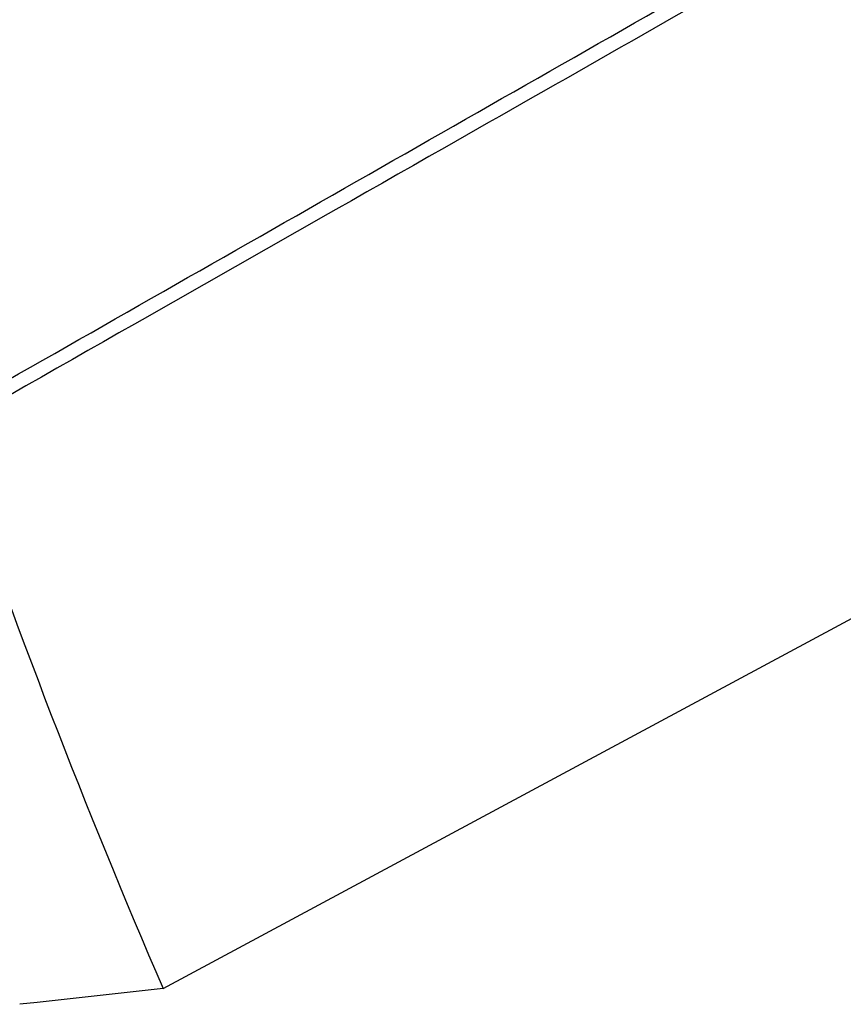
# Model space of a CAD drawing. Header units: millimetres. Extents: x -3.03 to 0.78, y -0.23 to 0.59.
# Tile 157 of 165: x 0.6475 to 0.676, y 0.2621 to 0.2962. Entities that reach past the tile are written whole.
import ezdxf

# ---------------------------------------------------------------- set-up
doc = ezdxf.new("R2010")
doc.units = ezdxf.units.MM

msp = doc.modelspace()

# ---------------------------------------------------------------- linework, layer by layer
at = {"color": 7, "linetype": 'Continuous', "lineweight": 25}
for p, q in [((0.652436, 0.262617), (0.698526, 0.287398)), ((0.652436, 0.262617), (0.648074, 0.262135)), ((0.648074, 0.262135), (0.647468, 0.262068))]:
    msp.add_line(p, q, dxfattribs=at)
for points in [[(0.641232, 0.293797), (0.66033, 0.304227), (0.679428, 0.314646), (0.698526, 0.325052)], [(0.64501, 0.281874), (0.647273, 0.275253), (0.64975, 0.26883), (0.652436, 0.262617)]]:
    msp.add_open_spline(points, degree=3, dxfattribs=at)
for points, knots in [([(0.698322, 0.3248), (0.692564, 0.321661), (0.686806, 0.31852), (0.681048, 0.315379), (0.677332, 0.313352), (0.673616, 0.311324), (0.6699, 0.309296), (0.665566, 0.306931), (0.661233, 0.304565), (0.6569, 0.302199), (0.651657, 0.299336), (0.646414, 0.296473), (0.641171, 0.293609)], [0.00049138, 0.00049138, 0.00049138, 0.00049138, 0.02451992, 0.02451992, 0.02451992, 0.04002634, 0.04002634, 0.04002634, 0.05810756, 0.05810756, 0.05810756, 0.07998385, 0.07998385, 0.07998385, 0.07998385]), ([(0.644917, 0.282486), (0.653847, 0.287574), (0.662778, 0.292665), (0.671707, 0.297758), (0.67602, 0.300218), (0.680332, 0.302678), (0.684645, 0.305139), (0.689204, 0.307741), (0.693763, 0.310344), (0.698322, 0.312947)], [0, 0, 0, 0, 0.03726266, 0.03726266, 0.03726266, 0.05525761, 0.05525761, 0.05525761, 0.07428298, 0.07428298, 0.07428298, 0.07428298]), ([(0.698526, 0.312459), (0.694567, 0.310203), (0.690608, 0.307946), (0.68665, 0.30569), (0.678496, 0.301045), (0.670343, 0.296401), (0.66219, 0.29176), (0.65646, 0.288498), (0.65073, 0.285237), (0.645, 0.281977)], [0.00049138, 0.00049138, 0.00049138, 0.00049138, 0.01700244, 0.01700244, 0.01700244, 0.05100731, 0.05100731, 0.05100731, 0.07490604, 0.07490604, 0.07490604, 0.07490604])]:
    msp.add_open_spline(points, degree=3, knots=knots, dxfattribs=at)

doc.saveas('drawing.dxf')
